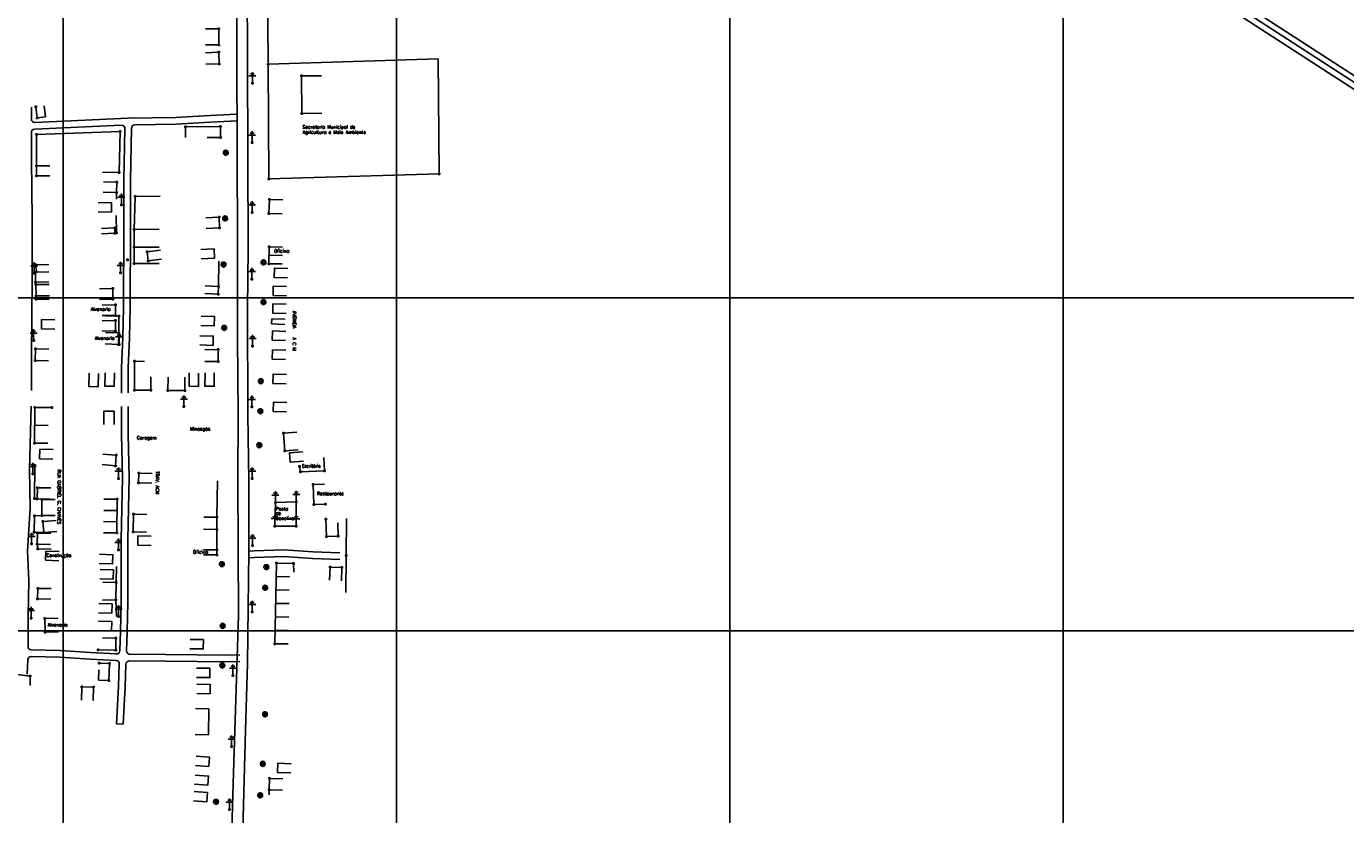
# Model space of a CAD drawing. Extents: x 539028 to 544996, y 8596245 to 8601028.
# Tile 35 of 43: x 541823 to 542615, y 8598453 to 8598926. Entities that reach past the tile are written whole.
import ezdxf
from ezdxf.enums import TextEntityAlignment as Align
from ezdxf.lldxf.tags import DXFTag

# ---------------------------------------------------------------- set-up
doc = ezdxf.new("R2010")
doc.units = 0
doc.header["$MEASUREMENT"] = 0
doc.header["$PDMODE"] = 34
doc.header["$PDSIZE"] = 0.8
for name, color, linetype in [('ALVENARIA', 7, 'Continuous'), ('ARVORE', 100, 'Continuous'), ('ASFALTO', 8, 'Continuous'), ('CASA', 2, 'Continuous'), ('CERCA', 9, 'CERCA_LINE'), ('CONSTRUÇÃO', 7, 'Continuous'), ('ESTACAO', 4, 'Continuous'), ('ESTRADA_BARRO', 7, 'DASHED'), ('MALHA', 9, 'Continuous'), ('POSTE', 7, 'Continuous'), ('TEXTO', 2, 'Continuous'), ('TXT_NRUA', 2, 'Continuous')]:
    doc.layers.add(name, color=color, linetype=linetype)
doc.styles.add('GEOSIS', font='ROMANS.SHX')
doc.styles.get("Standard").update_dxf_attribs({"font": 'romans.shx'})
doc.linetypes.add('CERCA_LINE', pattern='A,0.5,-0.2,["X",Standard,S=0.1,R=0,X=-0.1,Y=-0.05],-0.25', length=0.95)
tags = doc.linetypes.add('DASHED', pattern=[0.75, 0.5, -0.25]).pattern_tags.tags
tags[6:7] = [DXFTag(74, 4), DXFTag(75, 0), DXFTag(340, '0'), DXFTag(46, 1.0), DXFTag(50, 0.0), DXFTag(44, 0.0), DXFTag(45, 0.0)]
tags[4:5] = [DXFTag(74, 4), DXFTag(75, 0), DXFTag(340, '0'), DXFTag(46, 1.0), DXFTag(50, 0.0), DXFTag(44, 0.0), DXFTag(45, 0.0)]

# ---------------------------------------------------------------- blocks, each defined once
blk = doc.blocks.new('A$C225E566B')
at = {"layer": 'CASA'}
blk.add_lwpolyline([(0.16, 5.82), (8.16, 5.58), (8, 0), (0, 0.24)], dxfattribs=at)
blk = doc.blocks.new('A$C6EDA484A')
at = {"layer": 'CASA', "rotation": 180}
blk.add_blockref('A$C225E566B', (8.16, 5.82), dxfattribs=at)
blk = doc.blocks.new('A$C4A2B50DB')
at = {"layer": 'CASA', "rotation": 180}
blk.add_blockref('A$C6EDA484A', (8.16, 5.82), dxfattribs=at)
blk = doc.blocks.new('C')
at = {"layer": 'CASA'}
blk.add_lwpolyline([(0, 0), (0, 8)], dxfattribs=at)
blk = doc.blocks.new('A$C094F77C8')
at = {"layer": 'POSTE'}
for p, q in [((0, 5.6), (5.25, 5.6)), ((1.17, 7), (4.08, 7)), ((2.62, 0), (2.62, 8.4))]:
    blk.add_line(p, q, dxfattribs=at)
blk = doc.blocks.new('A$C34DC2D19')
at = {"layer": 'POSTE', "xscale": 0.8, "yscale": 0.8, "zscale": 0.8}
blk.add_blockref('A$C094F77C8', (0, 0, 340.37), dxfattribs=at)
blk = doc.blocks.new('ARVORE6')
for points in [[(-1.8, 2.2), (-1.9, 2.1), (-1.9, 2.1), (-2, 2), (-2, 2), (-2.1, 1.9), (-2.1, 1.8), (-2.1, 1.7), (-2.2, 1.6), (-2.3, 1.6), (-2.3, 1.6), (-2.5, 1.4), (-2.3, 1.3), (-2.2, 1.3), (-2.2, 1.3), (-2.3, 1.2), (-2.4, 1.2), (-2.5, 1.1), (-2.5, 1.1), (-2.4, 1), (-2.4, 0.9), (-2.6, 0.9), (-2.7, 0.8), (-2.7, 0.7), (-2.6, 0.7), (-2.6, 0.7), (-2.7, 0.6), (-2.8, 0.6), (-2.8, 0.6), (-2.8, 0.6), (-2.6, 0.6), (-2.5, 0.5), (-2.5, 0.5), (-2.6, 0.3), (-2.7, 0.2), (-2.7, 0.1), (-2.6, 0), (-2.5, 0), (-2.6, -0.1), (-2.7, -0.2), (-2.6, -0.3), (-2.5, -0.4), (-2.5, -0.5), (-2.6, -0.6), (-2.5, -0.8), (-2.4, -0.9), (-2.4, -1), (-2.4, -1.1), (-2.3, -1.3), (-2.1, -1.5), (-2, -1.6), (-1.9, -1.6), (-1.8, -1.7), (-1.8, -2), (-1.7, -2.1), (-1.5, -2.1), (-1.4, -2.1), (-1.3, -2.2), (-1.2, -2.4), (-0.9, -2.4), (-0.9, -2.4), (-0.7, -2.4), (-0.6, -2.6), (-0.6, -2.6), (-0.5, -2.6), (-0.4, -2.6), (-0.3, -2.7), (-0.2, -2.7), (0, -2.7), (0.1, -2.7), (0.3, -3), (0.4, -2.9), (0.3, -2.7), (0.4, -2.7), (0.4, -2.6), (0.3, -2.4), (0.5, -2.4), (0.5, -2.3), (0.5, -2.2), (0.7, -2.3), (0.9, -2.3), (0.9, -2.2), (1.1, -2.4), (1.2, -2.3), (1.2, -2.6), (1.3, -2.6), (1.4, -2.4), (1.5, -2.3), (1.4, -2.2), (1.4, -2.1), (1.4, -2.1), (1.5, -2), (1.5, -2), (1.4, -1.8), (1.5, -1.8), (1.6, -1.7), (1.7, -1.7), (1.8, -1.6), (1.8, -1.7), (1.9, -1.7), (1.8, -1.6), (1.8, -1.4), (2, -1.4), (2.1, -1.4), (2.1, -1.5), (2.2, -1.6), (2.3, -1.6), (2.5, -1.6), (2.6, -1.6), (2.5, -1.5), (2.5, -1.3), (2.6, -1.2), (2.6, -1.1), (2.6, -0.9), (2.6, -0.8), (2.7, -0.7), (2.7, -0.5), (2.6, -0.4), (2.5, -0.3), (2.6, -0.1), (2.7, 0), (2.8, 0.1), (3, 0.3), (2.9, 0.4), (2.9, 0.4), (2.8, 0.3), (2.7, 0.4), (2.7, 0.5), (2.7, 0.5), (2.6, 0.5), (2.4, 0.5), (2.4, 0.6), (2.5, 0.6), (2.5, 0.8), (2.3, 0.9), (2.5, 1), (2.6, 1.1), (2.6, 1.2), (2.5, 1.4), (2.6, 1.5), (2.6, 1.6), (2.5, 1.6), (2.3, 1.6), (2.2, 1.7), (2.2, 1.9), (2.2, 2), (2.1, 2.1), (1.9, 2.1), (1.8, 2.2), (1.8, 2.3), (1.7, 2.4), (1.7, 2.5), (1.5, 2.6), (1.4, 2.6), (1.3, 2.5), (1.2, 2.6), (1.1, 2.7), (1, 2.7), (0.8, 2.7), (0.7, 2.8), (0.3, 3), (0.2, 2.8), (0.1, 2.8), (-0.1, 2.8), (-0.3, 3), (-0.5, 3), (-0.6, 2.9), (-0.7, 2.8), (-0.8, 2.7), (-1, 2.8), (-1.1, 2.8), (-1.2, 2.6), (-1.4, 2.6), (-1.6, 2.5), (-1.6, 2.4), (-1.8, 2.3), (-1.7, 2.2), (-1.7, 2.2)], [(-0.9, 2.4), (-0.9, 2.4), (-0.9, 2.3), (-0.9, 2.2), (-0.9, 2.2), (-0.8, 2.1), (-0.7, 2.2), (-0.7, 2.1), (-0.7, 2), (-0.8, 2), (-0.9, 1.9), (-0.9, 1.8), (-0.8, 1.7), (-0.7, 1.8), (-0.6, 1.8), (-0.5, 1.8), (-0.5, 1.7), (-0.5, 1.6), (-0.3, 1.7), (-0.3, 1.7), (-0.1, 1.5), (-0.3, 1.4), (-0.3, 1.4), (-0.2, 1.3), (0, 1.3), (0.1, 1.1), (0, 1), (0, 0.9), (0, 0.8), (-0.2, 0.8), (-0.3, 0.7), (-0.3, 0.6), (-0.5, 0.5), (-0.5, 0.6), (-0.5, 0.7), (-0.6, 0.7), (-0.7, 0.7), (-0.8, 0.6), (-0.9, 0.6), (-0.7, 0.8), (-0.7, 0.9), (-0.8, 1), (-0.7, 1.1), (-0.8, 1.2), (-0.7, 1.4), (-0.8, 1.6), (-0.8, 1.7), (-0.9, 1.7), (-1, 1.6), (-1.1, 1.6), (-1.1, 1.6), (-1.1, 1.7), (-1.3, 1.6), (-1.4, 1.6), (-1.5, 1.5), (-1.5, 1.5), (-1.6, 1.6), (-1.6, 1.6), (-1.6, 1.7), (-1.6, 1.8), (-1.5, 1.9), (-1.4, 2), (-1.4, 2.1), (-1.3, 2.1), (-1.2, 2.2), (-1.1, 2.2), (-1, 2.3), (-0.9, 2.4)], [(-0.9, 1.7), (-1.1, 1.8), (-1.2, 2.1), (-1.3, 2.1), (-1.2, 1.8), (-1.6, 1.7), (-1.6, 1.6), (-1.1, 1.7), (-1, 1.7)], [(-1.3, 1.8), (-1.2, 1.7), (-1.3, 1.7)], [(-1.1, 1.7), (-1.1, 1.7), (-1, 1.7)], [(0, 0.9), (-0.4, 1.3), (-0.4, 1.7), (-0.4, 1.7), (-0.4, 1.4), (-0.8, 1.6), (-0.8, 1.6), (-0.5, 1.4), (-0.2, 1), (-0.7, 0.9), (-0.7, 0.9), (-0.1, 0.9), (-0.1, 0.8)], [(-0.5, 1.4), (-0.5, 1.4)], [(-0.5, 0.9), (-0.5, 0.9), (-0.5, 0.9)], [(-0.4, 1.2), (-0.3, 1.3), (-0.4, 1.2)], [(-0.2, 1.1), (-0.2, 1.1), (-0.3, 1.1)], [(-0.2, 1), (-0.2, 0.9), (-0.3, 1), (-0.3, 0.9)], [(-0.1, 0.9), (0, 1), (-0.1, 0.9), (-0.1, 1)], [(1.2, 2.1), (1.3, 1.9), (1.4, 2), (1.4, 2), (1.6, 2), (1.5, 1.9), (1.6, 1.8), (1.7, 1.8), (1.8, 1.8), (1.6, 1.7), (1.7, 1.6), (1.8, 1.6), (1.7, 1.5), (1.6, 1.4), (1.5, 1.4), (1.5, 1.2), (1.4, 1.2), (1.2, 1.3), (1.2, 1.3), (1.1, 1.3), (1.1, 1.2), (1, 1.2), (0.9, 1.3), (1.1, 1.5), (1.1, 1.7), (1, 1.7), (1, 1.8), (1, 2), (0.8, 2.1), (0.9, 2.2), (1, 2.2), (1.1, 2.3), (1.1, 2.2), (1.3, 2.1), (1.3, 2)], [(1.2, 1.6), (1.1, 1.4), (1.5, 1.3), (1.5, 1.2), (1, 1.4), (0.9, 1.3)], [(1.1, 1.6), (1.5, 1.9), (1.5, 1.9), (1.2, 1.6)], [(1.1, 1.6), (1.2, 1.6), (1.1, 1.7), (1.2, 1.6), (1.2, 1.7)], [(1.2, 1.4), (1.1, 1.4), (1.2, 1.4), (1.2, 1.3)], [(1.4, 0.5), (1.3, 0.4), (1.2, 0.3), (1.2, 0.1), (1.2, 0.1), (1.4, 0.1), (1.6, 0.2), (1.7, 0.2), (1.7, 0.1), (1.7, 0), (1.8, -0.1), (1.9, -0.1), (2, -0.2), (2.2, -0.2), (2.3, -0.2), (2.4, -0.1), (2.3, 0), (2.5, 0.1), (2.5, 0.3), (2.3, 0.5), (2.4, 0.6), (2.4, 0.8), (2.3, 0.8), (2.1, 0.8), (2, 0.9), (1.8, 0.9), (1.8, 0.8), (1.6, 0.7), (1.5, 0.6), (1.5, 0.5), (1.3, 0.5), (1.3, 0.3)], [(1.3, 1.8), (1.4, 1.8), (1.4, 1.8)], [(1.4, 0.2), (1.8, 0.3), (2, 0.7), (2, 0.9), (2, 0.6), (1.9, 0.3), (2.4, 0.3), (1.9, 0.3), (1.7, 0.2)], [(1.5, 0.2), (1.5, 0.2), (1.5, 0.2), (1.6, 0.2), (1.6, 0.2), (1.7, 0.2)], [(1.9, 0.5), (1.9, 0.5), (1.9, 0.4), (1.9, 0.4), (1.8, 0.4)], [(1.8, 0.3), (1.8, 0.3), (1.8, 0.3)], [(2, 0.3), (2, 0.3), (2, 0.3)], [(0.2, -1.8), (0, -1.8), (0.1, -1.9), (0, -1.9), (0, -2), (-0.1, -2.1), (-0.1, -2.1), (0, -2.2), (-0.2, -2.2), (-0.3, -2.1), (-0.4, -2.1), (-0.5, -2.2), (-0.5, -2.1), (-0.6, -2), (-0.7, -2), (-0.8, -2.1), (-0.8, -2.1), (-1, -2.1), (-1.1, -2.1), (-1.1, -2), (-1.1, -2), (-1.2, -1.9), (-1.1, -1.8), (-1, -1.6), (-1, -1.5), (-0.9, -1.4), (-0.8, -1.3), (-0.7, -1.3), (-0.5, -1.3), (-0.4, -1.4), (-0.3, -1.4), (-0.2, -1.3), (0, -1.1), (-0.1, -1), (0.1, -0.9), (0.1, -0.9), (0.4, -1.1), (0.3, -1.1), (0.3, -1.2), (0.3, -1.2), (0.4, -1.3), (0.3, -1.4), (0.4, -2), (0.4, -2), (0.3, -1.9), (0.4, -1.8), (0.4, -1.7), (0.4, -1.6), (0.2, -1.7), (0.1, -1.7)], [(-0.8, -1.9), (-1.1, -2), (-0.8, -1.9), (-0.7, -2), (-0.7, -1.9)], [(-0.2, -1.3), (-0.3, -1.6), (-0.8, -1.9), (-0.3, -1.7), (-0.3, -2.1), (-0.3, -2.1), (-0.1, -1.1)], [(-0.3, -1.6), (-0.3, -1.7), (-0.3, -1.6), (-0.4, -1.7), (-0.4, -1.6), (-0.4, -1.7)], [(-0.3, -1.7), (-0.2, -1.8), (-0.3, -1.8)], [(-0.3, -2), (-0.2, -2), (-0.3, -2)], [(-0.2, -1.2), (-0.1, -1.2), (-0.2, -1.3), (-0.1, -1.3), (-0.2, -1.4), (-0.1, -1.4)], [(-0.2, -1.6), (-0.2, -1.6), (-0.2, -1.6)]]:
    blk.add_lwpolyline(points)

msp = doc.modelspace()

# ---------------------------------------------------------------- linework, layer by layer
at = {"layer": 'ALVENARIA'}
for points, elevation in [([(541876.755, 8598758.758), (541868.756, 8598758.632)], 684.803), ([(541876.755, 8598758.758), (541876.854, 8598752.499)], 684.803), ([(541876.854, 8598752.499), (541868.855, 8598752.373)], 684.803), ([(541878.825, 8598742.006), (541870.83, 8598742.28)], 685.187), ([(541878.825, 8598742.006), (541878.59, 8598735.125)], 685.187), ([(541878.59, 8598735.125), (541870.594, 8598735.399)], 685.187), ([(541834.324, 8598570.596), (541842.32, 8598570.835)], 686.787), ([(541834.566, 8598562.452), (541834.324, 8598570.596)], 686.787), ([(541834.566, 8598562.452), (541842.563, 8598562.691)], 686.787)]:
    msp.add_lwpolyline(points, dxfattribs=dict(at, elevation=elevation))
for p in [(541876.755, 8598758.758, 684.803), (541876.755, 8598758.758, 684.803), (541876.854, 8598752.499, 685.096), (541876.854, 8598752.499, 685.096), (541878.825, 8598742.006, 685.3), (541878.825, 8598742.006, 685.3), (541878.59, 8598735.125, 685.565), (541878.59, 8598735.125, 685.565), (541834.324, 8598570.596, 686.893), (541834.324, 8598570.596, 686.893), (541834.566, 8598562.452, 686.787), (541834.566, 8598562.452, 686.787)]:
    msp.add_point(p, dxfattribs=at)
at = {"layer": 'ARVORE'}
for p in [(541943.077, 8598849.901, 683.894), (541943.077, 8598849.901, 683.894), (541942.682, 8598810.466, 684.57), (541942.682, 8598810.466, 684.57), (541941.724, 8598782.842, 685.127), (541941.724, 8598782.842, 685.127), (541965.705, 8598784.119, 685.233), (541965.705, 8598784.119, 685.233), (541965.681, 8598760.245, 685.566), (541965.681, 8598760.245, 685.566), (541942.111, 8598744.827, 686.137), (541942.111, 8598744.827, 686.137), (541964.056, 8598712.823, 686.442), (541964.056, 8598712.823, 686.442), (541963.792, 8598694.825, 686.508), (541963.792, 8598694.825, 686.508), (541963.156, 8598674.342, 686.657), (541963.156, 8598674.342, 686.657), (541940.74, 8598602.979, 687.253), (541940.74, 8598602.979, 687.253), (541967.394, 8598601.242, 687.325), (541967.394, 8598601.242, 687.325), (541966.716, 8598588.835, 687.398), (541966.716, 8598588.835, 687.398), (541941.192, 8598565.952, 687.552), (541941.192, 8598565.952, 687.552), (541940.958, 8598542.179, 687.604), (541940.958, 8598542.179, 687.604), (541966.612, 8598512.872, 687.867), (541966.612, 8598512.872, 687.867), (541965.254, 8598483.136, 687.786), (541965.254, 8598483.136, 687.786), (541963.7, 8598464.257, 688.079), (541963.7, 8598464.257, 688.079), (541937.178, 8598460.408, 688.208), (541937.178, 8598460.408, 688.208)]:
    msp.add_point(p, dxfattribs=at)
at = {"layer": 'ASFALTO'}
for points in [[(541799.766, 8598109.323), (541850.924, 8598155.636), (541867.704, 8598170.565), (541901.499, 8598200.807), (541917.956, 8598215.34), (541931.574, 8598228.229), (541939.78, 8598242.15), (541941.151, 8598257.952), (541941.577, 8598276.318), (541942.471, 8598301.773), (541947.684, 8598477.943), (541950.726, 8598572.438), (541950.292, 8598653.724), (541950.364, 8598693.345), (541950.064, 8598738.911), (541950.09, 8598791.7), (541949.816, 8598854.773), (541949.674, 8598904.86), (541949.487, 8598997.49), (541948.901, 8599101.267), (541948.71, 8599173.584), (541945.636, 8599199.97)], [(541952.587, 8598421.06), (541954.861, 8598503.58), (541955.973, 8598543.584), (541956.879, 8598610.599), (541956.813, 8598653.176), (541956.259, 8598692.789), (541956.132, 8598756.862), (541956.418, 8598792.182), (541956.117, 8598905.478), (541955.555, 8598997.645), (541955.533, 8599100.283), (541956.329, 8599171.587), (541957.98, 8599202.04)]]:
    msp.add_lwpolyline(points, dxfattribs=at)
at = {"layer": 'CASA'}
for points, elevation in [([(541938.812, 8598924.484), (541930.812, 8598924.533)], 682.734), ([(541938.753, 8598914.875), (541938.812, 8598924.484)], 682.744), ([(541938.753, 8598914.875), (541930.753, 8598914.924)], 682.744), ([(541938.784, 8598910.493), (541930.791, 8598910.175)], 682.61), ([(541939.062, 8598903.515), (541938.784, 8598910.493)], 682.61), ([(541939.062, 8598903.515), (541931.068, 8598903.197)], 682.61), ([(541988.526, 8598896.223), (542000.525, 8598896.308)], 683.791), ([(541988.686, 8598873.703), (541988.526, 8598896.223)], 684.259), ([(541829.866, 8598871.073), (541829.055, 8598877.636)], 682.317), ([(541834.828, 8598871.686), (541834.018, 8598878.248)], 682.317), ([(541988.686, 8598873.703), (542000.685, 8598873.788)], 684.259), ([(541829.866, 8598871.073), (541834.828, 8598871.686)], 682.317), ([(541918.793, 8598859.301), (541918.798, 8598865.74)], 683.177), ([(541939.765, 8598865.789), (541918.798, 8598865.74)], 683.384), ([(541939.76, 8598859.349), (541939.765, 8598865.789)], 683.495), ([(541939.76, 8598859.349), (541931.76, 8598859.356)], 683.495), ([(541829.486, 8598842.217), (541837.486, 8598842.237)], 682.668), ([(541829.501, 8598836.236), (541829.486, 8598842.217)], 682.779), ([(541829.501, 8598836.236), (541837.501, 8598836.257)], 682.779), ([(541877.386, 8598826.301), (541869.389, 8598826.536)], 683.435), ([(541877.565, 8598832.376), (541869.568, 8598832.611)], 683.435), ([(541877.565, 8598832.376), (541877.386, 8598826.301)], 683.435), ([(541968.906, 8598813.694), (541969.158, 8598822.097)], 685.346), ([(541969.158, 8598822.097), (541977.155, 8598821.857)], 685.346), ([(541939.065, 8598811.428), (541931.07, 8598811.137)], 684.765), ([(541939.3, 8598804.963), (541939.065, 8598811.428)], 684.765), ([(541968.906, 8598813.694), (541976.902, 8598813.454)], 685.346), ([(541876.339, 8598805.118), (541868.348, 8598804.724)], 683.915), ([(541876.339, 8598805.118), (541876.502, 8598801.813)], 683.915), ([(541939.3, 8598804.963), (541931.305, 8598804.673)], 684.765), ([(541876.502, 8598801.813), (541868.511, 8598801.419)], 683.915), ([(541895.815, 8598790.703), (541903.756, 8598791.677)], 684.49), ([(541895.815, 8598790.703), (541896.486, 8598785.236)], 684.49), ([(541968.894, 8598783.534), (541968.996, 8598793.582)], 685.458), ([(541968.945, 8598788.558), (541976.945, 8598788.476)], 685.458), ([(541968.996, 8598793.582), (541976.996, 8598793.5)], 685.434), ([(541896.486, 8598785.236), (541904.426, 8598786.21)], 684.49), ([(541968.894, 8598783.534), (541976.894, 8598783.452)], 685.458), ([(541828.781, 8598778.407), (541836.779, 8598778.579)], 684.225), ([(541828.908, 8598772.47), (541828.781, 8598778.407)], 684.237), ([(541828.908, 8598772.47), (541836.907, 8598772.642)], 684.237), ([(541829.097, 8598771.039), (541837.097, 8598771.076)], 684.222), ([(541829.129, 8598764.282), (541829.097, 8598771.039)], 684.365), ([(541829.129, 8598764.282), (541837.129, 8598764.32)], 684.365), ([(541875.177, 8598768.644), (541867.179, 8598768.473)], 684.633), ([(541875.177, 8598768.644), (541875.315, 8598762.158)], 684.633), ([(541938.494, 8598765.253), (541930.502, 8598765.61)], 685.443), ([(541938.701, 8598769.906), (541930.709, 8598770.263)], 685.365), ([(541938.494, 8598765.253), (541938.701, 8598769.906)], 685.443), ([(541875.315, 8598762.158), (541867.317, 8598761.987)], 684.633), ([(541876.764, 8598749.387), (541868.766, 8598749.192)], 685.357), ([(541876.764, 8598749.387), (541876.914, 8598743.192)], 685.357), ([(541876.914, 8598743.192), (541868.917, 8598742.998)], 685.357), ([(541828.63, 8598725.357), (541828.751, 8598732.445)], 685.145), ([(541828.751, 8598732.445), (541836.75, 8598732.308)], 685.017), ([(541938.374, 8598731.943), (541930.374, 8598731.83)], 686.368), ([(541938.473, 8598724.918), (541938.374, 8598731.943)], 686.368), ([(541828.63, 8598725.357), (541836.629, 8598725.22)], 685.145), ([(541888.15, 8598707.722), (541888.225, 8598725)], 686.171), ([(541888.225, 8598725), (541894.231, 8598724.806)], 685.911), ([(541938.473, 8598724.918), (541930.474, 8598724.805)], 686.368), ([(541897.979, 8598707.587), (541898.089, 8598715.586)], 686.379), ([(541908.269, 8598707.494), (541908.338, 8598715.493)], 686.401), ([(541918.349, 8598707.406), (541918.418, 8598715.406)], 686.371), ([(541897.979, 8598707.587), (541888.15, 8598707.722)], 686.379), ([(541908.269, 8598707.494), (541918.349, 8598707.406)], 686.401), ([(541828.218, 8598675.823), (541828.451, 8598697.245)], 686.504), ([(541828.451, 8598697.245), (541838.526, 8598697.166)], 686.191), ([(541828.334, 8598686.534), (541836.334, 8598686.447)], 686.504), ([(541828.218, 8598675.823), (541836.217, 8598675.736)], 686.504), ([(541977.594, 8598681.877), (541985.573, 8598682.457)], 686.887), ([(541978.369, 8598671.205), (541977.594, 8598681.877)], 687.471), ([(541831.345, 8598672.238), (541839.344, 8598672.098)], -0.013), ([(541877.285, 8598668.594), (541869.311, 8598669.23)], 686.387), ([(541876.783, 8598662.294), (541877.285, 8598668.594)], 686.496), ([(541978.369, 8598671.205), (541986.348, 8598671.784)], 687.471), ([(541876.783, 8598662.294), (541868.808, 8598662.93)], 686.496), ([(541987.84, 8598658.643), (541987.32, 8598661.812)], 687.624), ([(542002.203, 8598659.291), (542001.843, 8598667.283)], 687.558), ([(541890.664, 8598651.982), (541890.765, 8598657.771)], 686.821), ([(541890.664, 8598651.982), (541898.663, 8598651.843)], 686.821), ([(541890.765, 8598657.771), (541898.764, 8598657.631)], 686.808), ([(541987.84, 8598658.643), (542002.203, 8598659.291)], 687.624), ([(541829.911, 8598642.349), (541829.993, 8598649.02)], 686.881), ([(541829.993, 8598649.02), (541837.992, 8598648.922)], 686.788), ([(541995.37, 8598651.04), (542002.284, 8598651.259)], 687.558), ([(541995.932, 8598639.006), (541995.37, 8598651.04)], 687.558), ([(541829.911, 8598642.349), (541837.911, 8598642.251)], 686.881), ([(541832.629, 8598632.361), (541832.687, 8598642.067)], 687.053), ([(541832.687, 8598642.067), (541840.687, 8598642.019)], 686.946), ([(541877.763, 8598642.124), (541877.639, 8598621.996)], 686.963), ([(541972.346, 8598626.091), (541972.831, 8598640.225), (541985.335, 8598640.551), (541985.344, 8598625.984), (541972.346, 8598626.091)], 687.659), ([(541995.932, 8598639.006), (542002.846, 8598639.225)], 687.558), ([(541832.629, 8598632.361), (541840.629, 8598632.312)], 687.053), ([(541833.253, 8598628.887), (541841.233, 8598629.46)], 686.857), ([(541833.731, 8598622.239), (541833.253, 8598628.887)], 686.857), ([(541937.734, 8598631.385), (541929.735, 8598631.476)], 687.403), ([(541937.652, 8598624.095), (541937.734, 8598631.385)], 687.609), ([(542003.36, 8598619.819), (542003.072, 8598630.181)], 687.774), ([(541829.87, 8598615.2), (541830.024, 8598621.822)], 686.782), ([(541830.024, 8598621.822), (541838.022, 8598621.635)], 686.782), ([(541833.731, 8598622.239), (541841.71, 8598622.813)], 686.857), ([(541937.652, 8598624.095), (541929.653, 8598624.185)], 687.609), ([(541937.577, 8598611.733), (541937.652, 8598624.095)], 687.388), ([(542010.515, 8598619.991), (542010.322, 8598627.989)], 687.688), ([(541829.87, 8598615.2), (541837.867, 8598615.013)], 686.782), ([(542003.36, 8598619.819), (542010.515, 8598619.991)], 687.774), ([(541937.551, 8598608.705), (541929.551, 8598608.773)], 687.388), ([(541937.577, 8598611.733), (541929.577, 8598611.802)], 687.388), ([(541937.551, 8598608.705), (541937.577, 8598611.733)], 687.388), ([(541973.453, 8598603.855), (541972.511, 8598555.481)], 687.564), ([(541973.453, 8598603.855), (541983.724, 8598603.667), (541983.889, 8598598.457)], 687.564), ([(542005.64, 8598601.499), (542005.338, 8598593.504)], 687.574), ([(542005.64, 8598601.499), (542012.66, 8598601.233)], 687.574), ([(542012.66, 8598601.233), (542012.358, 8598593.239)], 687.574), ([(541830.034, 8598582.321), (541830.13, 8598588.675)], 686.956), ([(541830.13, 8598588.675), (541838.129, 8598588.554)], 686.665), ([(541830.034, 8598582.321), (541838.033, 8598582.2)], 686.956), ([(541877.109, 8598558.864), (541869.111, 8598559.044)], 687.047), ([(541877.109, 8598558.864), (541876.946, 8598551.648)], 687.047), ([(541876.946, 8598551.648), (541866.337, 8598551.827)], 686.986), ([(541867.024, 8598543.856), (541873.276, 8598543.676)], 686.979), ([(541873.276, 8598543.676), (541872.897, 8598533.446)], 686.979), ([(541866.646, 8598533.626), (541866.792, 8598539.711)], 686.979), ([(541866.646, 8598533.626), (541872.897, 8598533.446)], 686.979), ([(541856.655, 8598529.554), (541856.356, 8598521.559)], 687), ([(541856.655, 8598529.554), (541863.717, 8598529.289)], 687), ([(541863.717, 8598529.289), (541863.418, 8598521.295)], 687), ([(541969.101, 8598467.802), (541969.232, 8598474.613)], 688.159), ([(541969.232, 8598474.613), (541977.23, 8598474.46)], 688.022), ([(541969.073, 8598464.724), (541969.101, 8598467.802)], 688.277), ([(541969.101, 8598467.802), (541977.1, 8598467.648)], 688.159)]:
    msp.add_lwpolyline(points, dxfattribs=dict(at, elevation=elevation))
for points in [[(541970.456, 8598747.345), (541970.551, 8598750.518)], [(541970.456, 8598747.345), (541978.452, 8598747.105)], [(541970.551, 8598750.518), (541978.548, 8598750.278)], [(541869.785, 8598695.08), (541876.011, 8598695.08)], [(541869.785, 8598695.08), (541869.785, 8598687.08)], [(541876.011, 8598695.08), (541876.011, 8598687.08)], [(541831.244, 8598666.449), (541831.345, 8598672.238)], [(541831.244, 8598666.449), (541839.243, 8598666.31)], [(541932.903, 8598516.344), (541924.905, 8598516.526)], [(541932.903, 8598516.344), (541932.549, 8598500.787)], [(541932.549, 8598500.787), (541924.551, 8598500.969)]]:
    msp.add_lwpolyline(points, dxfattribs=at)
for p in [(541938.812, 8598924.484, 682.734), (541938.812, 8598924.484, 682.734), (541938.753, 8598914.875, 682.744), (541938.753, 8598914.875, 682.744), (541938.784, 8598910.493, 682.621), (541938.784, 8598910.493, 682.621), (541939.062, 8598903.515, 682.61), (541939.062, 8598903.515, 682.61), (541988.526, 8598896.223, 683.791), (541988.526, 8598896.223, 683.791), (541829.055, 8598877.636, 682.191), (541829.055, 8598877.636, 682.191), (541988.686, 8598873.703, 684.259), (541988.686, 8598873.703, 684.259), (541829.866, 8598871.073, 682.317), (541829.866, 8598871.073, 682.317), (541918.798, 8598865.74, 683.177), (541918.798, 8598865.74, 683.177), (541939.765, 8598865.789, 683.384), (541939.765, 8598865.789, 683.384), (541939.76, 8598859.349, 683.495), (541939.76, 8598859.349, 683.495), (541829.486, 8598842.217, 682.668), (541829.486, 8598842.217, 682.668), (541829.501, 8598836.236, 682.779), (541829.501, 8598836.236, 682.779), (541877.386, 8598826.301, 683.571), (541877.386, 8598826.301, 683.571), (541877.565, 8598832.376, 683.435), (541877.565, 8598832.376, 683.435), (541969.158, 8598822.097, 685.349), (541969.158, 8598822.097, 685.349), (541939.065, 8598811.428, 684.822), (541939.065, 8598811.428, 684.822), (541968.906, 8598813.694, 685.346), (541968.906, 8598813.694, 685.346), (541876.339, 8598805.118, 683.915), (541876.339, 8598805.118, 683.915), (541876.502, 8598801.813, 683.976), (541876.502, 8598801.813, 683.976), (541939.3, 8598804.963, 684.765), (541939.3, 8598804.963, 684.765), (541883.95, 8598785.767, 684.486), (541895.815, 8598790.703, 684.49), (541895.815, 8598790.703, 684.49), (541968.996, 8598793.582, 685.434), (541968.996, 8598793.582, 685.434), (541828.781, 8598778.407, 684.225), (541828.781, 8598778.407, 684.225), (541896.486, 8598785.236, 684.843), (541896.486, 8598785.236, 684.843), (541968.894, 8598783.534, 685.458), (541968.894, 8598783.534, 685.458), (541828.908, 8598772.47, 684.237), (541828.908, 8598772.47, 684.237), (541829.097, 8598771.039, 684.222), (541829.097, 8598771.039, 684.222), (541829.129, 8598764.282, 684.365), (541829.129, 8598764.282, 684.365), (541875.177, 8598768.644, 684.633), (541875.177, 8598768.644, 684.633), (541875.315, 8598762.158, 684.773), (541875.315, 8598762.158, 684.773), (541938.494, 8598765.253, 685.443), (541938.494, 8598765.253, 685.443), (541938.701, 8598769.906, 685.365), (541938.701, 8598769.906, 685.365), (541876.764, 8598749.387, 685.357), (541876.764, 8598749.387, 685.357), (541876.914, 8598743.192, 685.422), (541876.914, 8598743.192, 685.422), (541828.751, 8598732.445, 685.017), (541828.751, 8598732.445, 685.017), (541938.374, 8598731.943, 686.413), (541938.374, 8598731.943, 686.413), (541828.63, 8598725.357, 685.145), (541828.63, 8598725.357, 685.145), (541888.225, 8598725, 685.911), (541888.225, 8598725, 685.911), (541938.473, 8598724.918, 686.368), (541938.473, 8598724.918, 686.368), (541888.15, 8598707.722, 686.171), (541888.15, 8598707.722, 686.171), (541897.979, 8598707.587, 686.379), (541897.979, 8598707.587, 686.379), (541908.269, 8598707.494, 686.401), (541908.269, 8598707.494, 686.401), (541918.349, 8598707.406, 686.371), (541918.349, 8598707.406, 686.371), (541828.451, 8598697.245, 686.191), (541828.451, 8598697.245, 686.191), (541838.526, 8598697.166, 686.228), (541838.526, 8598697.166, 686.228), (541828.218, 8598675.823, 686.504), (541828.218, 8598675.823, 686.504), (541977.594, 8598681.877, 686.887), (541977.594, 8598681.877, 686.887), (541877.285, 8598668.594, 686.387), (541877.285, 8598668.594, 686.387), (541978.369, 8598671.205, 687.471), (541978.369, 8598671.205, 687.471), (541828.356, 8598662.341, 686.549), (541828.356, 8598662.341, 686.549), (541876.783, 8598662.294, 686.496), (541876.783, 8598662.294, 686.496), (541987.32, 8598661.812, 687.637), (541987.32, 8598661.812, 687.637), (542002.203, 8598659.291, 687.629), (542002.203, 8598659.291, 687.629), (541890.664, 8598651.982, 686.821), (541890.664, 8598651.982, 686.821), (541890.765, 8598657.771, 686.808), (541890.765, 8598657.771, 686.808), (541987.84, 8598658.643, 687.624), (541987.84, 8598658.643, 687.624), (541829.993, 8598649.02, 686.788), (541829.993, 8598649.02, 686.788), (541995.37, 8598651.04, 687.577), (541995.37, 8598651.04, 687.577), (541829.911, 8598642.349, 686.881), (541829.911, 8598642.349, 686.881), (541832.687, 8598642.067, 686.946), (541832.687, 8598642.067, 686.946), (541877.763, 8598642.124, 686.963), (541877.763, 8598642.124, 686.963), (541995.932, 8598639.006, 687.558), (541995.932, 8598639.006, 687.558), (542002.846, 8598639.225, 687.66), (542002.846, 8598639.225, 687.66), (541832.629, 8598632.361, 687.053), (541832.629, 8598632.361, 687.053), (541833.253, 8598628.887, 686.862), (541833.253, 8598628.887, 686.862), (541937.734, 8598631.385, 687.403), (541937.734, 8598631.385, 687.403), (542003.072, 8598630.181, 687.72), (542003.072, 8598630.181, 687.72), (541830.024, 8598621.822, 686.865), (541830.024, 8598621.822, 686.865), (541833.731, 8598622.239, 686.857), (541833.731, 8598622.239, 686.857), (541877.639, 8598621.996, 686.962), (541877.639, 8598621.996, 686.962), (541937.652, 8598624.095, 687.609), (541937.652, 8598624.095, 687.609), (542003.36, 8598619.819, 687.774), (542003.36, 8598619.819, 687.774), (542010.515, 8598619.991, 687.688), (542010.515, 8598619.991, 687.688), (541829.87, 8598615.2, 686.782), (541829.87, 8598615.2, 686.782), (541937.577, 8598611.733, 687.575), (541937.577, 8598611.733, 687.575), (541937.551, 8598608.705, 687.388), (541937.551, 8598608.705, 687.388), (541973.453, 8598603.855, 687.564), (541973.453, 8598603.855, 687.564), (541983.724, 8598603.667, 687.622), (541983.724, 8598603.667, 687.622), (542005.64, 8598601.499, 687.574), (542005.64, 8598601.499, 687.574), (542012.66, 8598601.233, 687.66), (542012.66, 8598601.233, 687.66), (541830.13, 8598588.675, 686.665), (541830.13, 8598588.675, 686.665), (541830.034, 8598582.321, 686.956), (541830.034, 8598582.321, 686.956), (541877.109, 8598558.864, 687.047), (541877.109, 8598558.864, 687.047), (541866.337, 8598551.827, 686.975), (541866.337, 8598551.827, 686.975), (541876.946, 8598551.648, 686.986), (541876.946, 8598551.648, 686.986), (541972.511, 8598555.481, 687.861), (541972.511, 8598555.481, 687.861), (541867.024, 8598543.856, 686.979), (541867.024, 8598543.856, 686.979), (541873.276, 8598543.676, 687.122), (541873.276, 8598543.676, 687.122), (541872.897, 8598533.446, 687.207), (541872.897, 8598533.446, 687.207), (541856.655, 8598529.554, 687), (541856.655, 8598529.554, 687), (541863.717, 8598529.289, 687.19), (541863.717, 8598529.289, 687.19), (541969.232, 8598474.613, 688.022), (541969.232, 8598474.613, 688.022), (541969.101, 8598467.802, 688.159), (541969.101, 8598467.802, 688.159)]:
    msp.add_point(p, dxfattribs=at)
at = {"layer": 'CERCA'}
for points, elevation in [([(541968.349, 8598903.374), (541967.029, 8599077.572)], 683.432), ([(541968.349, 8598903.374), (542070.551, 8598906.48)], 683.432), ([(542070.551, 8598906.48), (542070.981, 8598837.539)], 683.432), ([(541968.349, 8598903.374), (541968.779, 8598834.433)], 683.432), ([(541829.486, 8598842.217), (541829.466, 8598861.065), (541879.708, 8598862.787)], 682.668), ([(541879.708, 8598862.787), (541879.087, 8598838.174)], 682.966), ([(541879.087, 8598838.174), (541869.09, 8598838.426)], 682.966), ([(541968.779, 8598834.433), (542070.981, 8598837.539)], 683.432), ([(541877.386, 8598826.301), (541877.419, 8598822.356)], 683.435), ([(541887.986, 8598804.102), (541888.557, 8598823.909)], 684.008), ([(541888.557, 8598823.909), (541903.557, 8598823.999)], 683.515), ([(541877.279, 8598812.553), (541877.442, 8598802.015), (541876.502, 8598801.813)], 683.435), ([(541887.986, 8598804.102), (541902.986, 8598804.193)], 684.008), ([(541888.01, 8598793.437), (541887.986, 8598804.102)], 684.414), ([(541888.01, 8598793.437), (541903.009, 8598793.528)], 684.414), ([(541888.01, 8598793.437), (541888.069, 8598783.62)], 684.414), ([(541828.87, 8598782.807), (541836.868, 8598782.979)], 684.259), ([(541828.87, 8598782.807), (541829.697, 8598778.426)], 684.259), ([(541888.069, 8598783.62), (541903.069, 8598783.711)], 684.414), ([(541938.701, 8598769.906), (541938.798, 8598785.067)], 685.365), ([(541828.979, 8598762.16), (541829.129, 8598764.282)], 684.407), ([(541828.979, 8598762.16), (541836.979, 8598762.197)], 684.407), ([(541878.9, 8598752.098), (541870.9, 8598752.157)], 685.187), ([(541878.9, 8598752.098), (541878.825, 8598742.006)], 685.187), ([(541828.171, 8598642.58), (541828.356, 8598662.341)], 686.948), ([(541937.734, 8598631.385), (541938.016, 8598653.224)], 687.403), ([(541828.171, 8598642.58), (541829.911, 8598642.349)], 686.948), ([(541828.121, 8598632.213), (541827.919, 8598622.314)], 686.91), ([(541832.629, 8598632.361), (541828.121, 8598632.213)], 687.053), ([(541887.36, 8598622.54), (541887.605, 8598633.249)], 687.02), ([(541887.605, 8598633.249), (541895.602, 8598633.067)], 687.02), ([(542015.282, 8598608.372), (542015.481, 8598630.616)], 687.689), ([(541833.731, 8598622.239), (541827.919, 8598622.314)], 686.91), ([(541887.36, 8598622.54), (541895.358, 8598622.357)], 687.02), ([(541829.87, 8598615.2), (541830.226, 8598612.381)], 686.782), ([(541830.226, 8598612.381), (541838.224, 8598612.194)], 686.69), ([(542015.083, 8598586.129), (542015.282, 8598608.372)], 687.689), ([(541877.459, 8598601.823), (541877.146, 8598592.125)], 686.667), ([(541877.146, 8598592.125), (541869.15, 8598592.382)], 686.52), ([(541877.146, 8598592.125), (541877.046, 8598581.83)], 686.52), ([(541877.046, 8598581.83), (541869.05, 8598581.594)], 686.631), ([(541877.046, 8598581.83), (541877.343, 8598571.81)], 686.631), ([(541817.544, 8598537.031), (541825.601, 8598536.035), (541825.569, 8598530.404)], 686.693)]:
    msp.add_lwpolyline(points, dxfattribs=dict(at, elevation=elevation))
for p in [(541968.349, 8598903.374, 683.432), (541968.349, 8598903.374, 683.432), (541829.466, 8598861.065, 682.35), (541829.466, 8598861.065, 682.35), (541879.708, 8598862.787, 682.966), (541879.708, 8598862.787, 682.966), (541879.087, 8598838.174, 683.308), (541879.087, 8598838.174, 683.308), (541968.779, 8598834.433, 684.458), (541968.779, 8598834.433, 684.458), (542070.981, 8598837.539, 685.45), (542070.981, 8598837.539, 685.45), (541888.557, 8598823.909, 683.515), (541888.557, 8598823.909, 683.515), (541877.442, 8598802.015, 683.783), (541877.442, 8598802.015, 683.783), (541887.986, 8598804.102, 684.008), (541887.986, 8598804.102, 684.008), (541888.01, 8598793.437, 684.414), (541888.01, 8598793.437, 684.414), (541828.87, 8598782.807, 684.259), (541828.87, 8598782.807, 684.259), (541888.069, 8598783.62, 684.628), (541888.069, 8598783.62, 684.628), (541828.979, 8598762.16, 684.407), (541828.979, 8598762.16, 684.407), (541878.9, 8598752.098, 685.187), (541878.9, 8598752.098, 685.187), (541828.171, 8598642.58, 686.948), (541828.171, 8598642.58, 686.948), (541828.121, 8598632.213, 686.91), (541828.121, 8598632.213, 686.91), (541887.605, 8598633.249, 687.128), (541887.605, 8598633.249, 687.128), (541827.919, 8598622.314, 686.91), (541827.919, 8598622.314, 686.91), (541887.36, 8598622.54, 687.02), (541887.36, 8598622.54, 687.02), (541830.226, 8598612.381, 686.69), (541830.226, 8598612.381, 686.69), (542015.282, 8598608.372, 687.689), (542015.282, 8598608.372, 687.689), (541877.146, 8598592.125, 686.52), (541877.146, 8598592.125, 686.52), (541877.046, 8598581.83, 686.631), (541877.046, 8598581.83, 686.631), (541825.601, 8598536.035, 686.734), (541825.601, 8598536.035, 686.734)]:
    msp.add_point(p, dxfattribs=at)
at = {"layer": 'CONSTRUÇÃO'}
for p, q in [((541834.756, 8598605.508), (541834.92, 8598611.092)), ((541842.752, 8598605.272), (541834.756, 8598605.508)), ((541834.92, 8598611.092), (541842.917, 8598610.857))]:
    msp.add_line(p, q, dxfattribs=at)
at = {"layer": 'ESTACAO', "color": 7, "linetype": 'DASHED'}
msp.add_lwpolyline([(542476.419, 8598985.55), (542479.887, 8598983.227), (543645.978, 8598228.845)], dxfattribs=at)
at = {"layer": 'ESTACAO'}
for points in [[(542478.561, 8598988.327), (542481.812, 8598986.151), (543647.879, 8598231.784)], [(542474.276, 8598982.772), (542477.963, 8598980.304), (543644.077, 8598225.906)]]:
    msp.add_lwpolyline(points, dxfattribs=at)
msp.add_point((541883.95, 8598785.767, 684.486), dxfattribs=at)
at = {"layer": 'ESTRADA_BARRO'}
for p, q in [((541826.316, 8598870.262), (541826.313, 8598877.446)), ((541828.227, 8598864.253), (541880.382, 8598866.6)), ((541828.406, 8598868.265), (541884.513, 8598870.79)), ((541884.513, 8598870.79), (541913.113, 8598871.238)), ((541888.449, 8598866.851), (541913.264, 8598867.24)), ((541913.113, 8598871.238), (541929.939, 8598872.245)), ((541913.264, 8598867.24), (541930.177, 8598868.252)), ((541929.944, 8598872.245), (541949.335, 8598873.354)), ((541930.172, 8598868.252), (541949.563, 8598869.36)), ((541826.317, 8598846.337), (541826.317, 8598862.255)), ((541881.733, 8598833.601), (541882.472, 8598864.554)), ((541885.733, 8598833.558), (541886.481, 8598864.899)), ((541826.721, 8598810.061), (541826.317, 8598846.337)), ((541881.798, 8598805.676), (541881.733, 8598833.601)), ((541885.798, 8598805.67), (541885.733, 8598833.558)), ((541826.721, 8598773.764), (541826.721, 8598810.061)), ((541881.556, 8598757.29), (541881.798, 8598805.676)), ((541885.556, 8598757.24), (541885.798, 8598805.67)), ((541826.336, 8598727.938), (541826.721, 8598773.764)), ((541881.193, 8598739.154), (541881.556, 8598757.29)), ((541885.191, 8598739.03), (541885.556, 8598757.24)), ((541880.435, 8598721.071), (541881.193, 8598739.154)), ((541884.435, 8598720.989), (541885.191, 8598739.03)), ((541826.336, 8598707.338), (541826.336, 8598727.938)), ((541880.448, 8598705.925), (541880.435, 8598721.071)), ((541884.448, 8598705.934), (541884.435, 8598720.989)), ((541825.126, 8598659.817), (541826.176, 8598697.928)), ((541880.469, 8598680.946), (541880.455, 8598697.844)), ((541884.469, 8598680.997), (541884.455, 8598697.784)), ((541881.097, 8598655.277), (541880.469, 8598680.946)), ((541885.098, 8598655.28), (541884.469, 8598680.997)), ((541825.53, 8598636.807), (541825.126, 8598659.817)), ((541880.235, 8598617.994), (541881.097, 8598655.277)), ((541884.235, 8598617.946), (541885.098, 8598655.28)), ((541823.918, 8598611.038), (541825.53, 8598636.807)), ((541880.221, 8598599.183), (541880.235, 8598617.994)), ((541884.221, 8598599.174), (541884.235, 8598617.946)), ((541824.723, 8598593.347), (541823.918, 8598611.038)), ((541957.095, 8598611.075), (541959.889, 8598611.23)), ((541957.317, 8598607.081), (541960.069, 8598607.234)), ((541959.889, 8598611.23), (541977.888, 8598611.85)), ((541960.069, 8598607.234), (541977.814, 8598607.845)), ((541977.814, 8598607.845), (541994.997, 8598606.619)), ((541977.888, 8598611.85), (541995.215, 8598610.613)), ((541994.997, 8598606.619), (542011.362, 8598606.001)), ((541995.215, 8598610.613), (542011.512, 8598609.999)), ((541880.149, 8598580.21), (541880.221, 8598599.183)), ((541884.149, 8598580.166), (541884.221, 8598599.174)), ((541824.319, 8598571.938), (541824.723, 8598593.347)), ((541879.829, 8598562.733), (541880.149, 8598580.21)), ((541883.827, 8598562.623), (541884.149, 8598580.166)), ((541824.319, 8598553.807), (541824.319, 8598571.938)), ((541879.407, 8598551.292), (541879.829, 8598562.733)), ((541883.406, 8598551.178), (541883.827, 8598562.623)), ((541826.261, 8598551.808), (541843.613, 8598551.308)), ((541843.613, 8598551.308), (541861.778, 8598550.279)), ((541861.778, 8598550.279), (541877.292, 8598549.369)), ((541885.398, 8598549.104), (541906.912, 8598549.036)), ((541824.173, 8598545.901), (541823.763, 8598537.166)), ((541826.228, 8598547.807), (541843.442, 8598547.312)), ((541843.442, 8598547.312), (541861.548, 8598546.285)), ((541861.548, 8598546.285), (541877.231, 8598545.366)), ((541878.617, 8598529.817), (541879.113, 8598543.296)), ((541882.613, 8598529.637), (541883.111, 8598543.179)), ((541885.116, 8598545.105), (541906.875, 8598545.037)), ((541906.875, 8598545.037), (541925.835, 8598544.747)), ((541906.912, 8598549.036), (541925.873, 8598548.747)), ((541925.835, 8598544.747), (541943.591, 8598544.682)), ((541925.873, 8598548.747), (541943.564, 8598548.682)), ((541943.564, 8598548.682), (541951.454, 8598548.82)), ((541943.591, 8598544.682), (541951.523, 8598544.821)), ((541877.414, 8598507.294), (541878.617, 8598529.817)), ((541881.408, 8598507.081), (541882.613, 8598529.637))]:
    msp.add_line(p, q, dxfattribs=at)
msp.add_lwpolyline([(541881.408, 8598507.081), (541877.414, 8598507.294)], dxfattribs=at)
for centre, start, end in [((541828.316, 8598870.263), 180.02364, 272.576706), ((541880.472, 8598864.602), 358.632727, 92.576706), ((541888.48, 8598864.851), 90.898549, 178.632727), ((541828.317, 8598862.255), 92.576706, 180), ((541826.319, 8598553.807), 180, 268.352064), ((541877.409, 8598551.366), 266.644437, 357.891232), ((541885.404, 8598551.104), 177.891232, 269.819188), ((541826.171, 8598545.808), 88.352064, 177.314924), ((541877.114, 8598543.369), 357.891232, 86.644437), ((541885.11, 8598543.105), 89.819188, 177.891232)]:
    msp.add_arc(centre, 2, start, end, dxfattribs=at)
at = {"layer": 'MALHA'}
for p, q in [((541845.513, 8601028.275), (541845.513, 8596264.109)), ((542045.513, 8601028.275), (542045.513, 8596264.109)), ((542245.513, 8601028.275), (542245.513, 8596264.109)), ((542445.513, 8601028.275), (542445.513, 8596264.109)), ((539050.307, 8598763.105), (544995.7, 8598763.105)), ((539050.307, 8598563.105), (544995.7, 8598563.105))]:
    msp.add_line(p, q, dxfattribs=at)
at = {"layer": 'POSTE'}
for p in [(541958.957, 8598891.783, 683.014), (541958.957, 8598891.783, 683.014), (541958.776, 8598856.26, 683.76), (541958.776, 8598856.26, 683.76), (541880.382, 8598818.884, 683.595), (541880.382, 8598818.884, 683.595), (541958.837, 8598814.301, 684.565), (541958.837, 8598814.301, 684.565), (541879.914, 8598777.976, 684.451), (541879.914, 8598777.976, 684.451), (541828.086, 8598777.775, 684.236), (541828.086, 8598777.775, 684.236), (541958.727, 8598774.339, 685.186), (541958.727, 8598774.339, 685.186), (541827.715, 8598737.443, 684.922), (541827.715, 8598737.443, 684.922), (541879.02, 8598735.113, 685.53), (541879.02, 8598735.113, 685.53), (541959.042, 8598734.105, 686.065), (541959.042, 8598734.105, 686.065), (541917.868, 8598697.736, 686.285), (541917.868, 8598697.736, 686.285), (541958.704, 8598697.619, 686.451), (541958.704, 8598697.619, 686.451), (541827.159, 8598657.345, 686.68), (541827.159, 8598657.345, 686.68), (541878.621, 8598654.589, 686.823), (541878.621, 8598654.589, 686.823), (541958.888, 8598654.549, 686.951), (541958.888, 8598654.549, 686.951), (541972.831, 8598640.225, 687.527), (541972.831, 8598640.225, 687.527), (541985.335, 8598640.551, 687.502), (541985.335, 8598640.551, 687.502), (541972.346, 8598626.091, 687.659), (541972.346, 8598626.091, 687.659), (541985.344, 8598625.984, 687.691), (541985.344, 8598625.984, 687.691), (541826.51, 8598615.329, 686.918), (541826.51, 8598615.329, 686.918), (541878.568, 8598611.787, 686.659), (541878.568, 8598611.787, 686.659), (541959.037, 8598614.411, 687.29), (541959.037, 8598614.411, 687.29), (541958.887, 8598574.575, 687.325), (541958.887, 8598574.575, 687.325), (541826.186, 8598570.855, 686.936), (541826.186, 8598570.855, 686.936), (541878.709, 8598571.778, 686.9), (541878.709, 8598571.778, 686.9), (541947.309, 8598536.341, 687.603), (541947.309, 8598536.341, 687.603), (541946.501, 8598493.749, 687.894), (541946.501, 8598493.749, 687.894), (541945.303, 8598455.897, 688.623), (541945.303, 8598455.897, 688.623)]:
    msp.add_point(p, dxfattribs=at)

# ---------------------------------------------------------------- block references
at = {"layer": 'ARVORE', "xscale": 0.5260327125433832, "yscale": 0.5260327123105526, "zscale": 0.526032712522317}
for p in [(541942.981, 8598850.07, 683.894), (541942.586, 8598810.636, 684.57), (541941.628, 8598783.012, 685.127), (541965.609, 8598784.288, 685.233), (541965.585, 8598760.414, 685.566), (541942.016, 8598744.997, 686.137), (541963.961, 8598712.992, 686.442), (541963.697, 8598694.994, 686.508), (541963.061, 8598674.511, 686.657), (541940.644, 8598603.148, 687.253), (541967.298, 8598601.411, 687.325), (541966.62, 8598589.004, 687.398), (541941.096, 8598566.122, 687.552), (541940.863, 8598542.349, 687.604), (541966.516, 8598513.042, 687.867), (541965.159, 8598483.306, 687.786), (541937.082, 8598460.577, 688.208), (541963.604, 8598464.427, 688.079)]:
    msp.add_blockref('ARVORE6', p, dxfattribs=at)
at = {"layer": 'CASA'}
for name, p, rotation in [('A$C4A2B50DB', (541866.361, 8598814.428), 0.5638136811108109), ('A$C4A2B50DB', (541928.173, 8598786.3), 3.578778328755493), ('A$C4A2B50DB', (541980.175, 8598780.848), 180), ('A$C4A2B50DB', (541979.54, 8598770.054), 180), ('A$C4A2B50DB', (541979.328, 8598759.473), 180), ('A$C4A2B50DB', (541840.512, 8598750.083), 180.6908515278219), ('A$C4A2B50DB', (541979.029, 8598743.176), 180), ('A$C4A2B50DB', (541979.029, 8598731.781), 180), ('A$C4A2B50DB', (541860.817, 8598717.823), 270.5604068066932), ('A$C4A2B50DB', (541870.318, 8598718.064), 270.5604068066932), ('A$C4A2B50DB', (541920.849, 8598717.935), 271.5303697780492), ('A$C4A2B50DB', (541930.307, 8598717.971), 271.5303697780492), ('A$C6EDA484A', (541971.252, 8598711.444), 0.2908642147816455), ('A$C6EDA484A', (541971.523, 8598694.659), 0.2908642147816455), ('A$C6EDA484A', (541981.613, 8598664.189), 5.840487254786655), ('C', (541869.763, 8598642.174, 686.963), 269.6470331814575), ('C', (541869.68, 8598628.755, 686.963), 269.6470331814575), ('C', (541869.722, 8598635.464, 686.963), 269.6470331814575), ('C', (541869.639, 8598622.045, 686.962), 269.6470331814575), ('A$C6EDA484A', (541875.236, 8598609.142), 180), ('A$C6EDA484A', (541875.538, 8598599.962), 180), ('C', (541973.296, 8598595.792, 687.564), 268.8840334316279), ('C', (541973.139, 8598587.73, 687.564), 268.8840334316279), ('A$C6EDA484A', (541874.781, 8598579.586), 180), ('C', (541972.982, 8598579.668, 687.564), 268.8840334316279), ('A$C6EDA484A', (541874.643, 8598568.944), 180), ('C', (541972.825, 8598571.606, 687.564), 268.8840334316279), ('A$C6EDA484A', (541929.556, 8598558.156), 181.0775203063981), ('C', (541972.668, 8598563.544, 687.564), 268.8840334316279), ('C', (541972.511, 8598555.481, 687.564), 268.8840334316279), ('A$C6EDA484A', (541933.517, 8598540.97), 181.0775203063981), ('A$C6EDA484A', (541933.632, 8598531.298), 181.0775203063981), ('A$C225E566B', (541924.744, 8598482.209), 357.3504859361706), ('A$C225E566B', (541982.232, 8598483.702), 180), ('A$C225E566B', (541924.24, 8598470.857), 357.3504859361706), ('A$C225E566B', (541923.616, 8598460.871), 357.3504859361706)]:
    msp.add_blockref(name, p, dxfattribs=dict(at, rotation=rotation))
for name, p in [('A$C4A2B50DB', (541928.102, 8598746.244)), ('A$C4A2B50DB', (541927.352, 8598734.498)), ('A$C6EDA484A', (541890.142, 8598614.399))]:
    msp.add_blockref(name, p, dxfattribs=at)
at = {"layer": 'POSTE'}
for p in [(541956.857, 8598891.783, 342.639), (541956.676, 8598856.26, 343.386), (541878.282, 8598818.884, 343.221), (541956.737, 8598814.301, 344.19), (541825.986, 8598777.775, 343.861), (541877.814, 8598777.976, 344.077), (541956.627, 8598774.339, 344.811), (541825.615, 8598737.443, 344.548), (541876.92, 8598735.113, 345.155), (541956.942, 8598734.105, 345.69), (541915.768, 8598697.736, 345.911), (541956.604, 8598697.619, 346.076), (541825.059, 8598657.345, 346.306), (541876.521, 8598654.589, 346.448), (541956.788, 8598654.549, 346.577), (541970.731, 8598640.225, 347.152), (541983.235, 8598640.551, 347.128), (541970.246, 8598626.091, 347.285), (541983.244, 8598625.984, 347.316), (541824.41, 8598615.329, 346.544), (541824.41, 8598615.329, 346.544), (541956.937, 8598614.411, 346.915), (541876.468, 8598611.787, 346.285), (541956.787, 8598574.575, 346.95), (541824.086, 8598570.855, 346.561), (541876.609, 8598571.778, 346.526), (541945.209, 8598536.341, 347.229), (541944.401, 8598493.749, 347.52), (541943.203, 8598455.897, 348.248)]:
    msp.add_blockref('A$C34DC2D19', p, dxfattribs=at)

# ---------------------------------------------------------------- texts
at = {"layer": 'TEXTO', "style": 'GEOSIS'}
for s, p in [('Secretaria Municipal de', (541989.067, 8598863.984)), ('Agricultura e Meio Ambiente', (541989.067, 8598860.922)), ('Oficina', (541972.02, 8598789.555)), ('Alvenaria', (541861.951, 8598754.65, -685.458)), ('Alvenaria', (541864.367, 8598737.27, -685.458)), ('Minasgás', (541921.466, 8598682.825)), ('Garagem', (541889.529, 8598677.478)), ('Restaurante', (541997.767, 8598644.014)), ('Posto', (541972.962, 8598634.829)), ('de ', (541972.962, 8598632.073)), ('Gasolina', (541972.962, 8598629.149)), ('Construção', (541835.292, 8598606.925)), ('Oficina', (541923.296, 8598608.93)), ('Alvenaria', (541836.13, 8598565.224))]:
    msp.add_text(s, height=2, dxfattribs=at).set_placement(p, align=Align.BOTTOM_LEFT)
at = {"layer": 'TEXTO', "style": 'GEOSIS', "width": 0.9}
msp.add_text('Escritório', height=2, dxfattribs=at).set_placement((541988.694, 8598660.523), align=Align.BOTTOM_LEFT)
at = {"layer": 'TXT_NRUA', "style": 'GEOSIS'}
for s, p in [('AVENIDA   A C M', (541982.62, 8598755.226, -686.821)), ('RUA GABRIEL G. CHAVES', (541841.507, 8598659.997)), ('TRAV. ACM', (541900.399, 8598658.861))]:
    msp.add_text(s, height=2, rotation=269.95469, dxfattribs=at).set_placement(p, align=Align.BOTTOM_LEFT)

doc.saveas('drawing.dxf')
